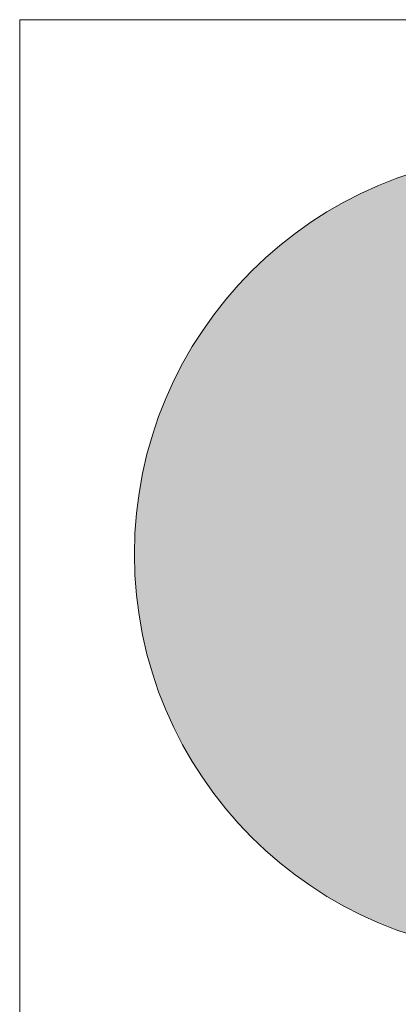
# Model space of a CAD drawing. Header units: millimetres. Extents: x -115268 to 140687, y -37779 to 24471.
# Tile 180 of 256: x 81633 to 81798, y -14786 to -14358. Entities that reach past the tile are written whole.
import ezdxf

# ---------------------------------------------------------------- set-up
doc = ezdxf.new("R2010")
doc.units = ezdxf.units.MM
doc.layers.get('0').update_dxf_attribs({"lineweight": 9})
doc.layers.add('A_CIENKA', color=7, linetype='Continuous', lineweight=9)

# ---------------------------------------------------------------- blocks, each defined once
blk = doc.blocks.new('METRYKA11')
at = {"true_color": 0x000000}
h = blk.add_hatch(color=18, dxfattribs=at)
h.dxf.hatch_style = 1
h.paths.add_polyline_path([(7511428.56, 5508702.86, 1), (7511776.45, 5508702.86, 1)])
blk.add_line((7511378.67, 5508935.17), (7511378.67, 5506025.17))
blk.add_lwpolyline([(7511378.67, 5508935.17), (7511878.67, 5508935.17)])
at = {"color": 7}
blk.add_circle((7511602.5, 5508702.86), 173.94, dxfattribs=at)
blk.add_circle((7511602.5, 5508702.86), 173.94, dxfattribs=at)

msp = doc.modelspace()

# ---------------------------------------------------------------- block references
at = {"layer": 'A_CIENKA', "color": 3}
msp.add_blockref('METRYKA11', (-7429745.24954, -5523292.84568), dxfattribs=at)

doc.saveas('drawing.dxf')
